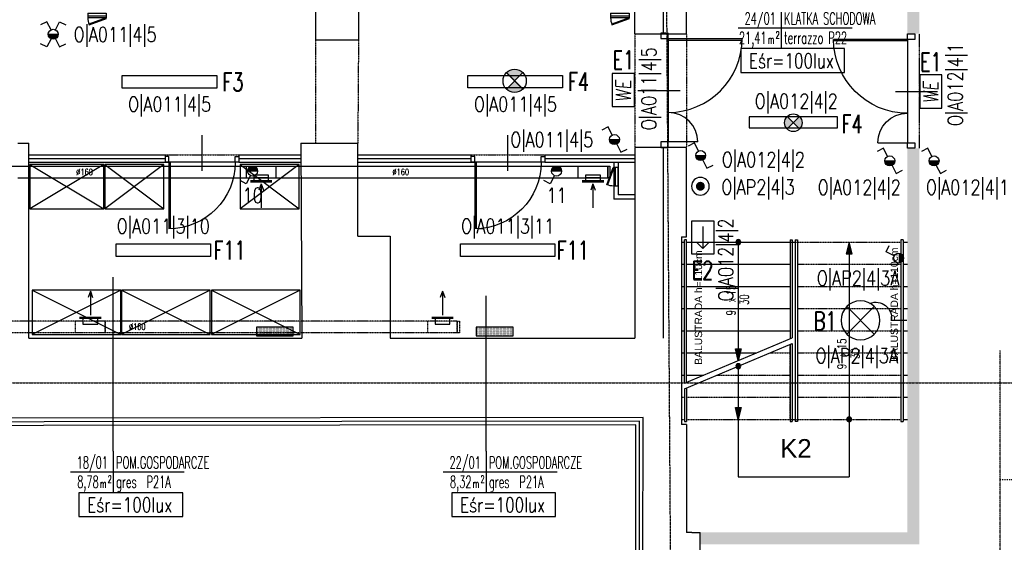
# Model space of a CAD drawing. Header units: inches. Extents: x -281236 to -70395, y 38777 to 102341.
# Tile 51 of 244: x -140595 to -139263, y 42943 to 43650. Entities that reach past the tile are written whole.
import ezdxf
from ezdxf.enums import TextEntityAlignment as Align

# ---------------------------------------------------------------- set-up
doc = ezdxf.new("R2010")
doc.units = ezdxf.units.IN
doc.header["$MEASUREMENT"] = 0
for name, pattern in [('CENTER', [2, 1.25, -0.25, 0.25, -0.25]), ('DASHDOT', [1, 0.5, -0.25, 0, -0.25]), ('DASHED', [0.75, 0.5, -0.25]), ('DASHED2', [0.375, 0.25, -0.125])]:
    doc.linetypes.add(name, pattern=pattern)
doc.layers.get('0').update_dxf_attribs({"color": 101})
for name, color, linetype in [('Drz---drzwi', 5, 'Continuous'), ('E-90', 6, 'Continuous'), ('E-OPIS-POM', 6, 'Continuous'), ('E35', 6, 'Continuous'), ('E50', 3, 'Continuous'), ('Ele-balustrada', 64, 'Continuous'), ('Ins-ppoz-opis', 240, 'Continuous'), ('Ins-went', 141, 'Continuous'), ('Ins-went-opis', 141, 'Continuous'), ('Mw-wc-rury', 160, 'DASHDOT'), ('Opis-spadki', 61, 'Continuous'), ('Os-osie glowne', 8, 'CENTER'), ('Sc-beton-hatch', 86, 'Continuous'), ('Sc-cegla pelna', 32, 'Continuous'), ('Sc-gk', 120, 'Continuous'), ('Sc-gk-hatch', 8, 'Continuous'), ('Sc-izolacja term-obrys', 132, 'Continuous'), ('Sc-izolacja term-styropian', 151, 'STYROPIAN-KA'), ('Sc-nad', 5, 'DASHED2'), ('Sc-nadproza kon', 5, 'DASHED2'), ('Sch-opis', 51, 'Continuous'), ('Sch-widok', 12, 'Continuous'), ('Sch-widok-nad', 12, 'DASHED2'), ('Wyp-grzejniki', 56, 'Continuous'), ('Wyp-meble', 155, 'Continuous')]:
    doc.layers.add(name, color=color, linetype=linetype)
doc.styles.add('KA wymiar', font='romans.shx', dxfattribs={"width": 0.6})
doc.styles.add('ROMANS', font='romans', dxfattribs={"width": 0.85})
doc.styles.add('tab-bud$0$ROMANS', font='romans', dxfattribs={"width": 0.7})
doc.styles.add('TYTUL2', font='ARIAL.TTF')
doc.linetypes.add('BATTING', pattern='A,0.0001,-0.1,[134,ltypeshp.shx,S=0.1,R=0,X=-0.1,Y=0],-0.2,[134,ltypeshp.shx,S=0.1,R=180,X=0.1,Y=0],-0.1', length=0.4001)
doc.linetypes.add('STYROPIAN-KA', pattern='A,0.0001,-0.1,[135,ltypeshp.shx,S=0.1,R=0,X=-0.1,Y=0],0,[135,ltypeshp.shx,S=0.1,R=180,X=0.1,Y=0],-0.1', length=0.2001)
doc.linetypes.add('ZIGZAG', pattern='A,0.00254,-5.08,[131,ltypeshp.shx,S=5.08,R=0,X=-5.08,Y=0],-10.16,[131,ltypeshp.shx,S=5.08,R=180,X=5.08,Y=0],-5.08', length=20.32254)

# ---------------------------------------------------------------- blocks, each defined once
blk = doc.blocks.new('pow')
for p, q in [((0, 0.523), (0, -0.523)), ((-1.075, 0), (1.78, 0))]:
    blk.add_line(p, q)
at = {"style": 'KA wymiar', "width": 0.6}
for s, height, p in [('m', 0.21, (-0.333, -0.401)), ('2', 0.18, (-0.139, -0.27))]:
    blk.add_text(s, height=height, dxfattribs=at).set_placement(p)
for tag, p in [('01', (-0.131, 0.084)), ('000.00', (-0.364, -0.401))]:
    blk.add_attdef(tag, text='', height=0.3, dxfattribs=at).set_placement(p, align=Align.RIGHT)
for tag, p in [('POMIESZCZENIE', (0.071, 0.084)), ('POSADZKA', (0.071, -0.401))]:
    blk.add_attdef(tag, p, '', height=0.3, dxfattribs=at)
blk = doc.blocks.new('E-90Przycisk')
at = {"layer": 'E35', "const_width": 3}
blk.add_lwpolyline([(1.5, 0, -1), (-1.5, 0, -1)], format="xyb", close=True, dxfattribs=at)
at = {"layer": 'E35'}
blk.add_circle((0, 0), 6, dxfattribs=at)
blk = doc.blocks.new('kier')
at = {"layer": 'E35', "ltscale": 0.2}
for p, q in [((7.8, 15), (15.9, 23.1)), ((37.6, 15), (7.8, 15)), ((7.8, 15), (15.9, 6.9))]:
    blk.add_line(p, q, dxfattribs=at)
blk.add_lwpolyline([(0, 30), (45, 30), (45, 0), (0, 0)], close=True, dxfattribs=at)
blk = doc.blocks.new('we')
at = {"layer": 'E35', "ltscale": 0.2}
blk.add_lwpolyline([(45, 30), (0, 30), (0, 0), (45, 0)], close=True, dxfattribs=at)
at = {"layer": 'E35', "ltscale": 0.2, "style": 'ROMANS', "oblique": 5, "width": 0.8}
blk.add_text('WE', height=20, dxfattribs=at).set_placement((21.4, 15), align=Align.MIDDLE_CENTER)
blk = doc.blocks.new('E_WYPUSTL')
at = {"layer": 'E35'}
for p, q in [((0.2712, -0.1149), (0.501, 0.1149)), ((0.2712, 0.1149), (0.501, -0.1149)), ((0, 0), (0.1298, 0))]:
    blk.add_line(p, q, dxfattribs=at)
blk.add_circle((0.3861, 0), 0.1625, dxfattribs=at)
blk.add_arc((0.2579, 0.0218), 0.13, 67.68308, 189.66515, dxfattribs=at)
blk = doc.blocks.new('ozn_schody-strzałka8x16')
at = {"ltscale": 25}
blk.add_hatch(color=256, dxfattribs=at).paths.add_polyline_path([(0, 0), (-4, -16), (4, -16)])
blk.add_lwpolyline([(0, 0), (-4, -16), (4, -16)], close=True, dxfattribs=at)
blk = doc.blocks.new('ozn_schody-kółko_d14')
at = {"ltscale": 25}
h = blk.add_hatch(color=256, dxfattribs=at)
edge = h.paths.add_edge_path()
edge.add_arc((0, 0), 3.33, 0, 360)
at = {"ltscale": 7}
blk.add_circle((0, 0), 3.33, dxfattribs=at)
blk = doc.blocks.new('ozn_opis-schodów1-rzut')
at = {"style": 'ROMANS', "width": 0.7}
blk.add_text('x', height=12, dxfattribs=at).set_placement((-3.3, 3))
at = {"ltscale": 25, "style": 'ROMANS', "width": 0.7}
blk.add_attdef('Ilość', text='', height=12, dxfattribs=at).set_placement((-7.7, 3), align=Align.RIGHT)
blk.add_attdef('Wysokość', (6.2, 3), '', height=12, dxfattribs=at)
blk.add_attdef('Długość', text='', height=12, dxfattribs=at).set_placement((0.4, -15), align=Align.CENTER)
blk = doc.blocks.new('_DKGJHF')
at = {"ltscale": 7}
for p, q in [((-21.1, -77), (35.9, -77)), ((-5, -145.5), (-105, -145.5)), ((-5, -147.5), (-105, -147.5))]:
    blk.add_line(p, q, dxfattribs=at)
for points in [[(5, -7.5), (5, 0), (-5, 0), (-5, -7.5)], [(5, -155), (5, -147.5), (-5, -147.5), (-5, -155)]]:
    blk.add_lwpolyline(points, close=True, dxfattribs=at)
for points in [[(-45, -7.5), (-5, -7.5)], [(-5, -147.5), (-5, -7.5)]]:
    blk.add_lwpolyline(points, dxfattribs=at)
for centre, radius, start, end in [((-5, -7.5), 40, 180, 270), ((-5, -147.5), 100, 90, 180)]:
    blk.add_arc(centre, radius, start, end)
blk = doc.blocks.new('_0630_DRZWI_90')
at = {"ltscale": 7}
for p, q in [((5, 8), (5, 98)), ((6.8, 8), (6.8, 98))]:
    blk.add_line(p, q, dxfattribs=at)
at = {"ltscale": 25}
for p, q in [((50, 19.7), (50, -28.9)), ((5, 8), (0, 8)), ((0, 8), (5, 8)), ((0, 0), (0, 8)), ((5, 0), (0, 0)), ((5, 0), (0, 0)), ((95, 8), (5, 8)), ((5, 8), (5, 0)), ((95, 8), (95, 0)), ((100, 8), (95, 8)), ((95, 0), (100, 0)), ((95, 0), (100, 0)), ((100, 0), (100, 8))]:
    blk.add_line(p, q, dxfattribs=at)
at = {"ltscale": 7}
blk.add_arc((5, 8), 90, 0, 90, dxfattribs=at)
blk = doc.blocks.new('rewizja')
at = {"layer": 'Wyp-meble'}
for p, q in [((-25, 6), (-25, 0)), ((-25, 6), (0, 6)), ((-25, 4), (-25, 2)), ((0, 2), (-25, 2)), ((0, 6), (0, 0)), ((0, 0), (-25, 0))]:
    blk.add_line(p, q, dxfattribs=at)
blk.add_lwpolyline([(-23.2, -9.5), (0.3, -0.9), (0, 0), (-23.5, -8.6)], close=True, dxfattribs=at)
blk.add_arc((0, 0), 25, 180, 202.2924, dxfattribs=at)
blk = doc.blocks.new('0630_STRZAŁKA')
at = {"ltscale": 0.5}
for points in [[(0, 0), (-3, -8.6)], [(0, 0), (0, -32.4)], [(0, 0), (3, -8.6)]]:
    blk.add_lwpolyline(points, dxfattribs=at)
blk = doc.blocks.new('G_50')
at = {"layer": 'Wyp-grzejniki'}
h = blk.add_hatch(dxfattribs=at)
h.set_pattern_fill('DOTS', color=256, scale=0.5, angle=180, style=0)
h.set_pattern_definition([(180, (77492.90915, -37873.9399), (-0.396875, -0.79375), [0, -0.79375])])
h.paths.add_polyline_path([(0, 0), (-12, 0), (-12, -50), (0, -50)])
blk.add_lwpolyline([(-12, -50), (0, -50), (0, 0), (-12, 0)], close=True, dxfattribs=at)

msp = doc.modelspace()

# ---------------------------------------------------------------- hatches: boundary and pattern name
at = {"layer": 'E35'}
for points in [[(-140556.55, 43630.49, 1), (-140543.05, 43630.49)], [(-139797.15, 43487.97, 1), (-139783.65, 43487.97)], [(-139680.5, 43466.3, 1), (-139667, 43466.3)], [(-140273.28, 43445.21, 1), (-140286.78, 43445.21)], [(-139861.99, 43445.21, 1), (-139875.49, 43445.21)], [(-139424.62, 43459.1, 1), (-139411.12, 43459.1)], [(-139364.72, 43459.1, 1), (-139351.22, 43459.1)], [(-139405.83, 43334.29, -0.4142136), (-139399.08, 43327.54, -0.4142136), (-139405.83, 43320.79)]]:
    msp.add_hatch(color=256, dxfattribs=at).paths.add_polyline_path(points)
h = msp.add_hatch(color=256, dxfattribs=at)
edge = h.paths.add_edge_path()
edge.add_line((-139925.46, 43567.42), (-139936.6, 43578.56))
edge.add_ellipse((-139925.46, 43567.42), major_axis=(11.14, -11.14), ratio=1, start_angle=90, end_angle=180, ccw=False)
edge.add_line((-139914.32, 43578.56), (-139925.46, 43567.42))
edge = h.paths.add_edge_path()
edge.add_line((-139936.6, 43556.28), (-139925.46, 43567.42))
edge.add_line((-139925.46, 43567.42), (-139914.32, 43556.28))
edge.add_ellipse((-139925.46, 43567.42), major_axis=(11.14, -11.14), ratio=1, start_angle=-90, end_angle=0, ccw=False)
h = msp.add_hatch(color=256, dxfattribs=at)
edge = h.paths.add_edge_path()
edge.add_arc((-139548.42, 43510.72), 11.88, 135, 225)
edge.add_line((-139556.82, 43502.32), (-139548.42, 43510.72))
edge.add_line((-139548.42, 43510.72), (-139556.82, 43519.12))
edge = h.paths.add_edge_path()
edge.add_arc((-139548.42, 43510.72), 11.88, -45, 45)
edge.add_line((-139540.02, 43519.12), (-139548.42, 43510.72))
edge.add_line((-139548.42, 43510.72), (-139540.02, 43502.32))
at = {"layer": 'Sc-beton-hatch'}
h = msp.add_hatch(dxfattribs=at)
h.set_pattern_fill('ANSI33', color=256, scale=25, style=0)
h.set_pattern_definition([(45, (0.613, 0), (-4.41941738, 4.41941738), []), (45, (5.0325, 0), (-4.41941738, 4.41941738), [3.125, -1.5625])])
h.paths.add_polyline_path([(-139377.96, 43671.16), (-139393.96, 43671.16), (-139393.96, 43631.16), (-139377.96, 43631.16)])
h.paths.add_polyline_path([(-139377.96, 43476.16), (-139393.96, 43476.16), (-139393.96, 42956.12), (-139673.98, 42956.12), (-139673.98, 42940.12), (-139377.96, 42940.12)])

# ---------------------------------------------------------------- linework, layer by layer
at = {"layer": 'E35'}
for p, q in [((-140558.35, 43647.56), (-140566.88, 43643.29)), ((-140552.82, 43636.53), (-140558.35, 43647.56)), ((-140546.78, 43636.53), (-140541.25, 43647.56)), ((-140541.25, 43647.56), (-140532.72, 43643.29)), ((-140552.82, 43624.46), (-140558.35, 43613.42)), ((-140556.55, 43630.49), (-140543.05, 43630.49)), ((-140546.78, 43624.46), (-140541.25, 43613.42)), ((-140558.35, 43613.42), (-140566.88, 43617.69)), ((-140541.25, 43613.42), (-140532.72, 43617.69)), ((-139914.32, 43578.56), (-139936.6, 43556.28)), ((-139914.32, 43556.28), (-139936.6, 43578.56)), ((-139540.02, 43502.32), (-139556.82, 43519.12)), ((-139556.82, 43502.32), (-139540.02, 43519.12)), ((-139798.95, 43505.04), (-139807.48, 43500.77)), ((-139793.42, 43494.01), (-139798.95, 43505.04)), ((-139797.15, 43487.97), (-139783.65, 43487.97)), ((-139787.38, 43481.94), (-139781.85, 43470.9)), ((-139781.85, 43470.9), (-139773.31, 43475.17)), ((-139682.3, 43483.37), (-139690.84, 43479.09)), ((-139676.78, 43472.33), (-139682.3, 43483.37)), ((-139426.41, 43476.17), (-139434.95, 43471.9)), ((-139420.89, 43465.14), (-139426.41, 43476.17)), ((-139366.52, 43476.17), (-139375.05, 43471.9)), ((-139360.99, 43465.14), (-139366.52, 43476.17)), ((-139680.5, 43466.3), (-139667, 43466.3)), ((-139670.73, 43460.26), (-139665.21, 43449.23)), ((-139665.21, 43449.23), (-139656.67, 43453.5)), ((-139424.62, 43459.1), (-139411.12, 43459.1)), ((-139414.84, 43453.06), (-139409.32, 43442.03)), ((-139364.72, 43459.1), (-139351.22, 43459.1)), ((-139354.95, 43453.06), (-139349.42, 43442.03)), ((-140283.05, 43439.17), (-140288.58, 43428.14)), ((-140273.28, 43445.21), (-140286.78, 43445.21)), ((-139871.76, 43439.17), (-139877.29, 43428.14)), ((-139861.99, 43445.21), (-139875.49, 43445.21)), ((-139409.32, 43442.03), (-139400.78, 43446.3)), ((-139349.42, 43442.03), (-139340.88, 43446.3)), ((-140288.58, 43428.14), (-140297.11, 43432.41)), ((-139877.29, 43428.14), (-139885.82, 43432.41)), ((-139422.9, 43336.09), (-139418.63, 43344.63)), ((-139411.86, 43330.57), (-139422.9, 43336.09)), ((-140468.62, 43066.23), (-140468.62, 43301.62)), ((-139964.14, 43066.19), (-139964.14, 43276.38))]:
    msp.add_line(p, q, dxfattribs=at)
at = {"layer": 'E35', "linetype": 'Continuous', "ltscale": 0.3}
msp.add_line((-139914.96, 43556.92), (-139935.96, 43577.92), dxfattribs=at)
for points in [[(-139619.62, 43578.77), (-139479.29, 43578.77), (-139479.29, 43611.05), (-139619.62, 43611.05)], [(-140515.02, 42977.48), (-140374.68, 42977.48), (-140374.68, 43009.76), (-140515.02, 43009.76)], [(-140010.54, 42977.44), (-139870.21, 42977.44), (-139870.21, 43009.72), (-140010.54, 43009.72)]]:
    msp.add_lwpolyline(points, close=True, dxfattribs=at)
at = {"layer": 'E35'}
for points in [[(-140328.37, 43557.57), (-140456.37, 43557.57), (-140456.37, 43574.57), (-140328.37, 43574.57)], [(-139860.76, 43557.92), (-139988.76, 43557.92), (-139988.76, 43574.92), (-139860.76, 43574.92)], [(-139488.57, 43518.64), (-139608.27, 43518.64), (-139608.27, 43503.79), (-139488.57, 43503.79)], [(-140336.87, 43329.66), (-140464.87, 43329.66), (-140464.87, 43346.66), (-140336.87, 43346.66)], [(-139870.91, 43329.66), (-139998.91, 43329.66), (-139998.91, 43346.66), (-139870.91, 43346.66)]]:
    msp.add_lwpolyline(points, close=True, dxfattribs=at)
for centre, radius in [((-140549.8, 43630.49), 6.75), ((-139925.46, 43567.42), 15.75), ((-139548.42, 43510.72), 11.88), ((-139790.4, 43487.97), 6.75), ((-139673.75, 43466.3), 6.75), ((-139417.87, 43459.1), 6.75), ((-139357.97, 43459.1), 6.75), ((-140280.03, 43445.21), 6.75), ((-139868.74, 43445.21), 6.75), ((-139405.83, 43327.54), 6.75)]:
    msp.add_circle(centre, radius, dxfattribs=at)
at = {"layer": 'Ele-balustrada'}
for p, q in [((-139692.8, 43352.12), (-139695.8, 43352.12)), ((-139695.8, 43158.11), (-139695.8, 43352.12)), ((-139692.8, 43159.37), (-139692.8, 43352.12)), ((-139552.8, 43352.12), (-139552.8, 43218.05)), ((-139549.8, 43352.12), (-139549.8, 43219.31)), ((-139545.8, 43352.12), (-139545.8, 43106.12)), ((-139545.8, 43352.12), (-139542.8, 43352.12)), ((-139542.8, 43352.12), (-139542.8, 43106.12)), ((-139399.8, 43352.12), (-139402.8, 43352.12)), ((-139402.8, 43352.12), (-139402.8, 43106.12)), ((-139399.8, 43352.12), (-139399.8, 43106.12)), ((-139552.8, 43210.46), (-139552.8, 43106.12)), ((-139695.8, 43150.52), (-139695.8, 43106.12)), ((-139692.8, 43151.78), (-139692.8, 43106.12)), ((-139695.8, 43106.12), (-139692.8, 43106.12)), ((-139552.8, 43106.12), (-139549.8, 43106.12)), ((-139542.8, 43106.12), (-139545.8, 43106.12)), ((-139402.8, 43106.12), (-139399.8, 43106.12))]:
    msp.add_line(p, q, dxfattribs=at)
for points in [[(-139552.8, 43352.12), (-139549.8, 43352.12)], [(-139549.8, 43211.72), (-139549.8, 43106.12)]]:
    msp.add_lwpolyline(points, dxfattribs=at)
at = {"layer": 'Ins-ppoz-opis', "linetype": 'ZIGZAG', "ltscale": 0.025}
for p, q in [((-139724.48, 44235.25), (-139724.48, 43631.16)), ((-139724.48, 43477.16), (-139724.48, 43219.16))]:
    msp.add_line(p, q, dxfattribs=at)
at = {"layer": 'Ins-went'}
for p, q in [((-140288.48, 43435.92), (-140288.48, 43451.92)), ((-140248.48, 43451.92), (-140248.48, 43435.92)), ((-139839.48, 43435.92), (-139839.48, 43451.92)), ((-139799.48, 43435.92), (-139799.48, 43451.92)), ((-139799.48, 43451.92), (-139796.48, 43451.92)), ((-139799.48, 43451.92), (-139799.48, 43435.92)), ((-139796.48, 43451.92), (-139796.48, 43435.92)), ((-140258.48, 43439.92), (-140278.48, 43439.92)), ((-140278.48, 43439.92), (-140278.48, 43432.92)), ((-140258.48, 43439.92), (-140278.48, 43439.92)), ((-140258.48, 43435.92), (-140278.48, 43435.92)), ((-140258.48, 43432.92), (-140258.48, 43439.92)), ((-139809.48, 43439.92), (-139829.48, 43439.92)), ((-139829.48, 43439.92), (-139829.48, 43432.92)), ((-139809.48, 43439.92), (-139829.48, 43439.92)), ((-139809.48, 43435.92), (-139829.48, 43435.92)), ((-139809.48, 43432.92), (-139809.48, 43439.92)), ((-139796.48, 43435.92), (-139799.48, 43435.92)), ((-140253.98, 43431.92), (-140282.98, 43431.92)), ((-140253.98, 43430.42), (-140282.98, 43430.42)), ((-140278.48, 43432.92), (-140278.48, 43431.92)), ((-140268.48, 43427.92), (-140268.48, 43397.68)), ((-140258.48, 43432.92), (-140258.48, 43431.92)), ((-139804.98, 43431.92), (-139833.98, 43431.92)), ((-139804.98, 43430.42), (-139833.98, 43430.42)), ((-139829.48, 43432.92), (-139829.48, 43431.92)), ((-139809.48, 43432.92), (-139809.48, 43431.92)), ((-140499.59, 43282.53), (-140499.59, 43252.29)), ((-140023.16, 43282.53), (-140023.16, 43252.29)), ((-140514.09, 43247.6), (-140485.09, 43247.6)), ((-140514.09, 43246.1), (-140485.09, 43246.1)), ((-140509.59, 43246.1), (-140509.59, 43238.1)), ((-140509.59, 43238.1), (-140489.59, 43238.1)), ((-140489.59, 43238.1), (-140489.59, 43246.1)), ((-140037.66, 43247.6), (-140008.66, 43247.6)), ((-140037.66, 43246.1), (-140008.66, 43246.1)), ((-140033.16, 43246.1), (-140033.16, 43238.1)), ((-140033.16, 43238.1), (-140013.16, 43238.1)), ((-140013.16, 43238.1), (-140013.16, 43246.1))]:
    msp.add_line(p, q, dxfattribs=at)
at = {"layer": 'Ins-went', "linetype": 'DASHED', "ltscale": 0.2}
for p, q in [((-140519.59, 43226.1), (-140519.59, 43242.1)), ((-140479.59, 43242.1), (-140479.59, 43226.1)), ((-140479.59, 43226.1), (-140479.59, 43242.1)), ((-140043.16, 43226.1), (-140043.16, 43242.1)), ((-140003.16, 43242.1), (-140003.16, 43226.1)), ((-140003.16, 43226.1), (-140003.16, 43242.1))]:
    msp.add_line(p, q, dxfattribs=at)
at = {"layer": 'Ins-went', "linetype": 'DASHED', "ltscale": 0.5}
for p, q in [((-140003.16, 43242.1), (-140000.16, 43242.1)), ((-140000.16, 43242.1), (-140000.16, 43226.1)), ((-140000.16, 43226.1), (-140003.16, 43226.1))]:
    msp.add_line(p, q, dxfattribs=at)
at = {"layer": 'Ins-went'}
for points in [[(-141722.63, 43451.92), (-139799.48, 43451.92)], [(-140597.93, 43435.92), (-139796.48, 43435.92)]]:
    msp.add_lwpolyline(points, dxfattribs=at)
at = {"layer": 'Ins-went', "linetype": 'DASHED', "ltscale": 0.5}
for points in [[(-140582.93, 43242.1), (-141000.93, 43242.1)], [(-140003.16, 43242.1), (-140582.93, 43242.1)], [(-140003.16, 43226.1), (-141732.69, 43226.1)]]:
    msp.add_lwpolyline(points, dxfattribs=at)
at = {"layer": 'Mw-wc-rury'}
msp.add_line((-139268.39, 42129.21, 540.74), (-139268.39, 43202.26, 540.74), dxfattribs=at)
at = {"layer": 'Mw-wc-rury', "ltscale": 3}
msp.add_line((-139127.87, 43027.17), (-139268.39, 43027.17, 540.74), dxfattribs=at)
at = {"layer": 'Os-osie glowne'}
for p, q in [((-139697.36, 40431.76), (-139725.76, 44583.07)), ((-143378.57, 43158.75), (-138190.06, 43158.75))]:
    msp.add_line(p, q, dxfattribs=at)
at = {"layer": 'Sc-cegla pelna'}
for p, q in [((-139762.72, 43631.16), (-139762.95, 43671.16)), ((-139692.72, 43631.16), (-139692.95, 43671.16)), ((-139762.72, 43631.16), (-139692.72, 43631.16)), ((-140597.93, 43483.18), (-140582.93, 43483.18)), ((-140582.93, 43219.16), (-140582.93, 43483.18)), ((-140214.68, 43483.18), (-140137.72, 43483.18)), ((-140137.72, 43357.16), (-140137.72, 43483.18)), ((-139692.8, 43356.12), (-139692.8, 43477.16)), ((-140137.72, 43357.16), (-140093.72, 43357.16)), ((-140093.72, 43357.16), (-140093.72, 43219.16)), ((-139699.8, 43356.12), (-139699.8, 43102.12)), ((-139699.8, 43356.12), (-139692.8, 43356.12)), ((-140582.93, 43219.2), (-140213.22, 43219.21)), ((-140093.72, 43219.16), (-139762.72, 43219.16)), ((-139751.6, 43111.57), (-141775.71, 43109.61)), ((-139752.02, 42690.19), (-139751.6, 43111.57)), ((-139692.8, 43102.12), (-139699.8, 43102.12)), ((-139692.8, 43102.12), (-139692.8, 42956.12)), ((-139685.8, 42956.12), (-139692.8, 42956.12)), ((-139685.8, 42956.12), (-139674.48, 42956.12)), ((-139674.48, 42921.12), (-139674.48, 42956.12))]:
    msp.add_line(p, q, dxfattribs=at)
for points in [[(-140194.78, 43671.18), (-140194.78, 43623.18)], [(-140125.94, 43671.17), (-140136.78, 43671.17), (-140136.78, 43623.18)], [(-140194.78, 43623.18), (-140136.78, 43623.18)], [(-140214.68, 43483.18), (-140213.22, 43219.21)], [(-139692.8, 43477.16), (-139762.72, 43477.16), (-139762.72, 43219.16)]]:
    msp.add_lwpolyline(points, dxfattribs=at)
at = {"layer": 'Sc-gk'}
for p, q in [((-140582.93, 43467.16), (-140398.51, 43467.16)), ((-140398.51, 43467.16), (-140398.51, 43457.16)), ((-140298.51, 43467.16), (-140214.59, 43467.16)), ((-140298.51, 43467.16), (-140298.51, 43457.16)), ((-140137.72, 43467.16), (-139984.55, 43467.16)), ((-139984.55, 43467.16), (-139984.55, 43457.16)), ((-139884.55, 43467.16), (-139762.72, 43467.16)), ((-139884.55, 43467.16), (-139884.55, 43457.16)), ((-140582.93, 43457.16), (-140398.51, 43457.16)), ((-140298.51, 43457.16), (-140214.54, 43457.16)), ((-140137.72, 43457.16), (-139984.55, 43457.16)), ((-139884.55, 43457.16), (-139762.72, 43457.16)), ((-139791.35, 43457.16), (-139791.35, 43407.09)), ((-139785.35, 43457.16), (-139785.35, 43413.09)), ((-139762.72, 43413.09), (-139785.35, 43413.09)), ((-139762.72, 43407.09), (-139791.35, 43407.09))]:
    msp.add_line(p, q, dxfattribs=at)
at = {"layer": 'Sc-gk-hatch', "linetype": 'BATTING', "ltscale": 0.22}
for p, q in [((-140582.93, 43462.16), (-140398.51, 43462.16)), ((-140298.51, 43462.16), (-140214.59, 43462.16)), ((-140137.72, 43462.16), (-139984.55, 43462.16)), ((-139884.55, 43462.16), (-139762.72, 43462.16))]:
    msp.add_line(p, q, dxfattribs=at)
at = {"layer": 'Sc-izolacja term-obrys'}
msp.add_lwpolyline([(-139761.97, 42742.63), (-139761.61, 43101.56), (-141765.71, 43099.62), (-141765.36, 42745.04)], dxfattribs=at)
at = {"layer": 'Sc-izolacja term-styropian', "linetype": 'BATTING', "ltscale": 0.25}
msp.add_lwpolyline([(-139756.97, 42742.63), (-139756.6, 43106.56), (-141770.71, 43104.62), (-141770.36, 42745.04)], dxfattribs=at)
at = {"layer": 'Sc-nad'}
for p, q in [((-140398.51, 43467.16), (-140298.51, 43467.16)), ((-139984.55, 43467.16), (-139884.55, 43467.16))]:
    msp.add_line(p, q, dxfattribs=at)
for points in [[(-140194.78, 43623.18), (-140194.78, 43483.18)], [(-140136.78, 43623.18), (-140137.72, 43483.18)], [(-139762.72, 43631.16), (-139762.71, 43477.16)], [(-139692.72, 43631.16), (-139692.8, 43477.16)]]:
    msp.add_lwpolyline(points, dxfattribs=at)
at = {"layer": 'Sc-nadproza kon', "linetype": 'DASHDOT', "ltscale": 0.5}
msp.add_line((-139377.96, 43631.16), (-139377.96, 43476.16), dxfattribs=at)
at = {"layer": 'Sch-opis'}
for p, q in [((-139472.8, 43349.12), (-139472.8, 43031.12)), ((-139695.8, 43158.11), (-139549.8, 43219.31)), ((-139695.8, 43150.52), (-139549.8, 43211.72))]:
    msp.add_line(p, q, dxfattribs=at)
for points in [[(-139622.8, 43349.12), (-139622.8, 43188.71)], [(-139622.8, 43181.12), (-139622.8, 43031.12), (-139472.8, 43031.12)]]:
    msp.add_lwpolyline(points, dxfattribs=at)
at = {"layer": 'Sch-widok'}
msp.add_line((-139552.8, 43349.12), (-139552.8, 43218.05), dxfattribs=at)
for points in [[(-139699.8, 43349.12), (-139695.8, 43349.12)], [(-139692.8, 43349.12), (-139552.8, 43349.12)], [(-139699.8, 43319.12), (-139695.8, 43319.12)], [(-139692.8, 43319.12), (-139552.8, 43319.12)], [(-139699.8, 43289.12), (-139695.8, 43289.12)], [(-139692.8, 43289.12), (-139552.8, 43289.12)], [(-139699.8, 43259.12), (-139695.8, 43259.12)], [(-139692.8, 43259.12), (-139552.8, 43259.12)], [(-139699.8, 43229.12), (-139695.8, 43229.12)], [(-139692.8, 43229.12), (-139552.8, 43229.12)], [(-139699.8, 43199.12), (-139695.8, 43199.12)], [(-139692.8, 43199.12), (-139597.97, 43199.12)], [(-139699.8, 43169.12), (-139695.8, 43169.12)], [(-139692.8, 43169.12), (-139669.54, 43169.12)]]:
    msp.add_lwpolyline(points, dxfattribs=at)
at = {"layer": 'Sch-widok-nad'}
for p, q in [((-139552.8, 43349.12), (-139402.8, 43349.12)), ((-139542.8, 43349.12), (-139542.8, 43109.12)), ((-139402.8, 43349.12), (-139402.8, 43109.12)), ((-139399.8, 43349.12), (-139393.96, 43349.12)), ((-139542.8, 43319.12), (-139402.8, 43319.12)), ((-139399.8, 43319.12), (-139393.96, 43319.12)), ((-139542.8, 43289.12), (-139402.8, 43289.12)), ((-139399.8, 43289.12), (-139393.96, 43289.12)), ((-139542.8, 43259.12), (-139402.8, 43259.12)), ((-139399.8, 43259.12), (-139393.96, 43259.12)), ((-139542.8, 43229.12), (-139402.8, 43229.12)), ((-139399.8, 43229.12), (-139393.96, 43229.12)), ((-139552.8, 43109.12), (-139552.8, 43210.46)), ((-139542.8, 43199.12), (-139402.8, 43199.12)), ((-139399.8, 43199.12), (-139393.96, 43199.12)), ((-139542.8, 43169.12), (-139402.8, 43169.12)), ((-139399.8, 43169.12), (-139393.96, 43169.12)), ((-139542.8, 43139.12), (-139402.8, 43139.12)), ((-139399.8, 43139.12), (-139393.96, 43139.12)), ((-139552.8, 43109.12), (-139402.8, 43109.12)), ((-139399.8, 43109.12), (-139393.96, 43109.12))]:
    msp.add_line(p, q, dxfattribs=at)
for points in [[(-139579.87, 43199.12), (-139552.8, 43199.12)], [(-139651.44, 43169.12), (-139552.8, 43169.12)], [(-139699.8, 43139.12), (-139695.8, 43139.12)], [(-139692.8, 43139.12), (-139552.8, 43139.12)], [(-139699.8, 43109.12), (-139695.8, 43109.12)], [(-139692.8, 43109.12), (-139552.8, 43109.12)]]:
    msp.add_lwpolyline(points, dxfattribs=at)
at = {"layer": 'Wyp-meble'}
for p, q in [((-140581.47, 43454.16), (-140481.47, 43394.16)), ((-140481.47, 43454.16), (-140581.47, 43394.16)), ((-140480.18, 43454.16), (-140400.18, 43394.16)), ((-140400.18, 43454.16), (-140480.18, 43394.16)), ((-140297.03, 43454.16), (-140217.03, 43394.16)), ((-140217.03, 43454.16), (-140297.03, 43394.16)), ((-140458.55, 43284.2), (-140578.55, 43224.2)), ((-140578.55, 43284.2), (-140458.55, 43224.2)), ((-140337.55, 43284.2), (-140457.55, 43224.2)), ((-140457.55, 43284.2), (-140337.55, 43224.2)), ((-140215.55, 43284.2), (-140335.55, 43224.2)), ((-140335.55, 43284.2), (-140215.55, 43224.2))]:
    msp.add_line(p, q, dxfattribs=at)
for points in [[(-140581.47, 43394.16), (-140481.47, 43394.16), (-140481.47, 43454.16), (-140581.47, 43454.16)], [(-140480.18, 43394.16), (-140400.18, 43394.16), (-140400.18, 43454.16), (-140480.18, 43454.16)], [(-140297.03, 43394.16), (-140217.03, 43394.16), (-140217.03, 43454.16), (-140297.03, 43454.16)], [(-140578.55, 43224.2), (-140458.55, 43224.2), (-140458.55, 43284.2), (-140578.55, 43284.2)], [(-140457.55, 43224.2), (-140337.55, 43224.2), (-140337.55, 43284.2), (-140457.55, 43284.2)], [(-140335.55, 43224.2), (-140215.55, 43224.2), (-140215.55, 43284.2), (-140335.55, 43284.2)]]:
    msp.add_lwpolyline(points, close=True, dxfattribs=at)

# ---------------------------------------------------------------- block references
for p in [(-140478.12, 43652.98), (-139770.57, 43652.98)]:
    msp.add_blockref('rewizja', p)
at = {"xscale": -1, "rotation": 270}
msp.add_blockref('rewizja', (-139791.35, 43449.97), dxfattribs=at)
at = {"rotation": 90}
for p in [(-140274.95, 43234.16), (-139977.53, 43234.16)]:
    msp.add_blockref('G_50', p, dxfattribs=at)
at = {"layer": 'Drz---drzwi', "rotation": 180}
msp.add_blockref('_DKGJHF', (-139722.72, 43477.16), dxfattribs=at)
at = {"layer": 'Drz---drzwi', "xscale": -1, "rotation": 180}
for name, p in [('_DKGJHF', (-139388.96, 43476.16)), ('_0630_DRZWI_90', (-140398.51, 43465.16)), ('_0630_DRZWI_90', (-139984.55, 43465.16))]:
    msp.add_blockref(name, p, dxfattribs=at)
at = {"layer": 'E-OPIS-POM', "xscale": 54, "yscale": 54, "zscale": 54}
for p, values in [((-139564.82, 43639.29), {'000.00': '21,41', '01': '24/01', 'POMIESZCZENIE': 'KLATKA SCHODOWA', 'POSADZKA': 'terrazzo P22'}), ((-140468.62, 43037.99), {'000.00': '8,78', '01': '18/01', 'POMIESZCZENIE': 'POM.GOSPODARCZE', 'POSADZKA': 'gres  P21A'}), ((-139964.14, 43037.96), {'000.00': '8,32', '01': '22/01', 'POMIESZCZENIE': 'POM.GOSPODARCZE', 'POSADZKA': 'gres  P21A'})]:
    msp.add_blockref('pow', p, dxfattribs=at).add_auto_attribs(values)
at = {"layer": 'E35', "xscale": -1.999999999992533, "yscale": 2, "zscale": 2, "rotation": 229.4234415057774}
msp.add_blockref('E-90Przycisk', (-139674.15, 43424.75), dxfattribs=at)
at = {"layer": 'E35', "xscale": -162, "yscale": 162, "zscale": 161.9999999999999}
msp.add_blockref('E_WYPUSTL', (-139394.87, 43243.18), dxfattribs=at)
at = {"layer": 'E50', "rotation": 90}
for name, p in [('we', (-139763.33, 43532.51)), ('we', (-139347.38, 43530.66)), ('kier', (-139655.75, 43332.74))]:
    msp.add_blockref(name, p, dxfattribs=at)
at = {"layer": 'Ins-went-opis'}
for p in [(-140268.48, 43427.92), (-139819.48, 43427.92), (-140499.59, 43282.53), (-140023.16, 43282.53)]:
    msp.add_blockref('0630_STRZAŁKA', p, dxfattribs=at)
at = {"layer": 'Sch-opis', "xscale": -1}
for name, p, rotation in [('ozn_schody-kółko_d14', (-139622.8, 43349.12), 270), ('ozn_schody-strzałka8x16', (-139622.8, 43188.71), 180), ('ozn_schody-kółko_d14', (-139622.8, 43181.12), 270), ('ozn_schody-strzałka8x16', (-139622.8, 43109.12), 180), ('ozn_schody-kółko_d14', (-139472.8, 43109.12), 270)]:
    msp.add_blockref(name, p, dxfattribs=dict(at, rotation=rotation))
at = {"layer": 'Sch-opis'}
msp.add_blockref('ozn_schody-strzałka8x16', (-139472.8, 43349.12), dxfattribs=at)
ref = msp.add_blockref('ozn_opis-schodów1-rzut', (-139623.74, 43270.78), dxfattribs=dict(at, rotation=90))
ref.add_attrib('Ilość', '9', dxfattribs={"layer": '0', "ltscale": 25, "height": 12, "rotation": 90, "style": 'ROMANS', "width": 0.7}).set_placement((-139626.74, 43257.04), align=Align.RIGHT)
ref.add_attrib('Wysokość', '15', (-139626.74, 43277), dxfattribs={"layer": '0', "ltscale": 25, "height": 12, "rotation": 90, "style": 'ROMANS', "width": 0.7})
ref.add_attrib('Długość', '30', dxfattribs={"layer": '0', "ltscale": 25, "height": 12, "rotation": 90, "style": 'ROMANS', "width": 0.7}).set_placement((-139608.74, 43271.2), align=Align.CENTER)
ref = msp.add_blockref('ozn_opis-schodów1-rzut', (-139473.74, 43197.92), dxfattribs=dict(at, rotation=90))
ref.add_attrib('Ilość', '9', dxfattribs={"layer": '0', "ltscale": 25, "height": 12, "rotation": 90, "style": 'ROMANS', "width": 0.7}).set_placement((-139476.74, 43184.17), align=Align.RIGHT)
ref.add_attrib('Wysokość', '15', (-139476.74, 43204.14), dxfattribs={"layer": '0', "ltscale": 25, "height": 12, "rotation": 90, "style": 'ROMANS', "width": 0.7})
ref.add_attrib('Długość', '30', dxfattribs={"layer": '0', "ltscale": 25, "height": 12, "rotation": 90, "style": 'ROMANS', "width": 0.7}).set_placement((-139458.74, 43198.33), align=Align.CENTER)

# ---------------------------------------------------------------- texts
at = {"layer": 'E-90', "style": 'ROMANS'}
for s, rotation, width, p in [('O|A011|4|5', 0, 0.8, (-140466.15, 43628.92)), ('O|A011|4|5', 90, 0.8, (-139742.4, 43556.81)), ('Eśr=100lux', 360, 0.75, (-139550.96, 43594.62)), ('O|A012|4|1', 90, 0.8, (-139327.77, 43562.44)), ('O|A011|4|5', 0, 0.8, (-140392.37, 43534.32)), ('O|A011|4|5', 0, 0.8, (-139924.44, 43534.4)), ('O|A012|4|2', 0, 0.8, (-139544.4, 43538.38)), ('O|A011|4|5', 0, 0.8, (-139875.25, 43486.41)), ('O|A012|4|2', 360, 0.8, (-139588.95, 43459.3)), ('O|AP2|4|3', 360, 0.8, (-139596.13, 43422.26)), ('O|A012|4|2', 360, 0.8, (-139459.15, 43421.86)), ('O|A012|4|1', 360, 0.8, (-139312.79, 43421.9)), ('10', 0, 0.8, (-140280.03, 43412.44)), ('11', 0, 0.8, (-139868.74, 43412.44)), ('O|A011|3|10', 0, 0.8, (-140400.87, 43369.29)), ('O|A011|3|11', 0, 0.8, (-139934.91, 43369.29)), ('O|A012|4|2', 90, 0.8, (-139638.17, 43325.11)), ('O|AP2|4|3A', 0, 0.8, (-139460.73, 43298.73)), ('O|AP2|4|3A', 0, 0.8, (-139462.53, 43193.88)), ('Eśr=100lux', 360, 0.75, (-140446.36, 42993.32)), ('Eśr=100lux', 360, 0.75, (-139941.89, 42993.29))]:
    msp.add_text(s, height=20, rotation=rotation, dxfattribs=dict(at, width=width)).set_placement(p, align=Align.MIDDLE)
at = {"layer": 'E35', "style": 'ROMANS', "width": 0.7}
for s, p in [('E1', (-139778.33, 43595.75)), ('E1', (-139362.38, 43593.03)), ('F3', (-140306.68, 43566.02)), ('F4', (-139839.07, 43566.37)), ('F4', (-139468.95, 43509.06)), ('F11', (-140311.21, 43338.11)), ('F11', (-139846.72, 43338.11)), ('E2', (-139671.32, 43310.83)), ('B1', (-139505.39, 43242.42))]:
    msp.add_text(s, height=25, dxfattribs=at).set_placement(p, align=Align.MIDDLE)
at = {"layer": 'Ins-went', "style": 'tab-bud$0$ROMANS', "width": 0.7}
for p in [(-140518.7, 43439.79, 0), (-140090.88, 43439.79, 0), (-140447.38, 43230.32, 0)]:
    msp.add_text('%%c160', height=8.424, dxfattribs=at).set_placement(p)
at = {"layer": 'Opis-spadki', "style": 'TYTUL2'}
msp.add_text('K2', height=25, dxfattribs=at).set_placement((-139544.94, 43070.1), align=Align.MIDDLE)
at = {"layer": 'Sch-opis', "style": 'TYTUL2'}
for p in [(-139671.79, 43183.04), (-139406.8, 43186.85)]:
    msp.add_text('BALUSTRADA h=110cm', height=10, rotation=90, dxfattribs=at).set_placement(p)

doc.saveas('drawing.dxf')
